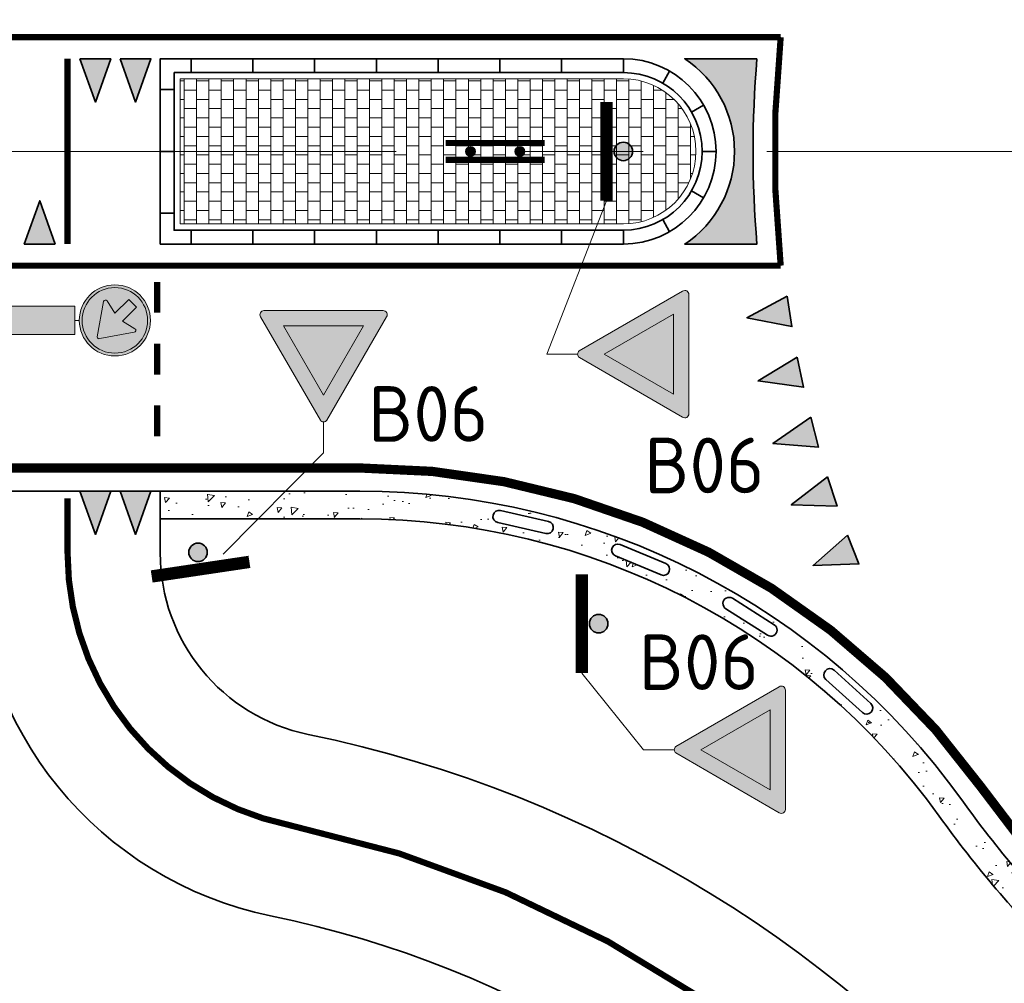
# Model space of a CAD drawing. Header units: metres. Extents: x -699 to 2316, y -1199 to 781.
# Tile 70 of 256: x 730 to 746, y -478 to -463. Entities that reach past the tile are written whole.
import ezdxf

# ---------------------------------------------------------------- set-up
doc = ezdxf.new("R2010")
doc.units = ezdxf.units.M
for name, pattern in [('AM-AS', [16, 10, -2, 2, -2]), ('VH-RWSBAND', [24, 10, -2, 2, -2, 2, -2, 2, -2]), ('VW-270-30_STREEP', [3, 2.7, -0.3])]:
    doc.linetypes.add(name, pattern=pattern)
for name, color, linetype, lineweight in [('B-WE-AM-AS-G', 10, 'AM-AS', 18), ('B-WE-VW-VERKEERSTEKEN_BORD-GD', 252, 'Continuous', 18), ('N-WA-VW-VERKEERSTEKEN_BORD-G', 7, 'Continuous', 35), ('N-WE-IE-MEUBILAIR_WEGMEUBILAIR_VERKEERSBORD-G', 7, 'Continuous', 35), ('N-WE-VH-KANTOPSLUITING_TROTTOIRBAND_RWS-G', 210, 'VH-RWSBAND', 35), ('N-WE-VH-KANTVERHARDING-G', 210, 'Continuous', 35), ('N-WE-VH-STOOTBAND-G', 7, 'Continuous', 35), ('N-WE-VH-VERHARDING_ASFALT_CONSTRUCTIE-A', 252, 'Continuous', 18), ('N-WE-VH-VERHARDING_BETON-G', 252, 'Continuous', 35), ('N-WE-VH-VERHARDING_BETONSTRAATSTEEN-A', 252, 'Continuous', 18), ('N-WE-VW-MARKERING_DWARS_DRIEHOEK_5070-G', 7, 'VW-HAAIETAND70-L-N', 35), ('N-WE-VW-MARKERING_LANGS_STREEP_27030-G', 7, 'VW-270-30_STREEP', 13), ('N-WE-VW-MARKERING_LANGS_STREEP_DOORGETROKKEN_010-G', 7, 'Continuous', 13), ('N-WE-VW-MARKERING_LANGS_STREEP_DOORGETROKKEN_015-G', 7, 'Continuous', 13), ('N-WE-VW-MARKERING_PUNTSTUK-G', 7, 'Continuous', 35), ('X-XX-AL-T18', 10, 'Continuous', 18)]:
    doc.layers.add(name, color=color, linetype=linetype, lineweight=lineweight)
for name, color, linetype, lineweight, true_color in [('N-WA-VW-VERKEERSTEKEN_BLAUW', 7, 'Continuous', 5, 0x005b8c), ('N-WA-VW-VERKEERSTEKEN_GEEL', 7, 'Continuous', 5, 0xf7b500), ('N-WA-VW-VERKEERSTEKEN_ROOD', 7, 'Continuous', 5, 0xbb1e10), ('N-WA-VW-VERKEERSTEKEN_WIT', 7, 'Continuous', 5, 0xf1f0ea)]:
    doc.layers.add(name, color=color, linetype=linetype, lineweight=lineweight, true_color=true_color)
doc.styles.add('NLCS-ISO', font='NLCS-ISO.ttf')
doc.linetypes.add('VW-HAAIETAND70-L-N', pattern='A,0,-0.5,[149,NLCS.SHX,S=1,R=0,X=-0.625,Y=0],-0.5', length=1)
pattern_1 = [(0, (342.8502920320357, -1049.172245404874), (0.2, 0.15), [0.2, -0.2]), (90, (342.8502920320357, -1049.172245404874), (-0.2, 1.224646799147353e-17), [])]

# ---------------------------------------------------------------- blocks, each defined once
blk = doc.blocks.new('PAAL')
h = blk.add_hatch(color=256)
edge = h.paths.add_edge_path()
edge.add_arc((0, 0), 0.07500000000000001, 0, 360)
at = {"const_width": 0.1, "flags": 128}
blk.add_lwpolyline([(0.4000000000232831, 0.1375000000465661), (-0.3999999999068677, 0.1375000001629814)], dxfattribs=at)
blk.add_circle((0, 0), 0.07500000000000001)
blk = doc.blocks.new('NLCS_Haai70')
at = {"linetype": 'Continuous'}
blk.add_hatch(color=256, dxfattribs=at).paths.add_polyline_path([(-0.25, 0), (0.2499999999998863, 2.273736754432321e-13), (2.842170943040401e-14, -0.7000000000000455)])
blk.add_lwpolyline([(-0.25, 0), (0.2499999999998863, 2.273736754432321e-13), (2.842170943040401e-14, -0.7000000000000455)], close=True, dxfattribs=at)
blk = doc.blocks.new('B06')
at = {"layer": 'N-WA-VW-VERKEERSTEKEN_ROOD'}
h = blk.add_hatch(color=256, dxfattribs=at)
edge = h.paths.add_edge_path()
edge.add_arc((-0.322549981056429, 0.5789099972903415), 0.02110199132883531, 88.06856073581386, 215.1021070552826)
edge.add_line((-0.339814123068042, 0.5667756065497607), (-0.01740215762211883, 0.009035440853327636))
edge.add_arc((-9.039658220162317e-05, 0.02110179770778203), 0.02110199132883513, 214.8766292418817, 325.6142588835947)
edge.add_line((0.01732410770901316, 0.009184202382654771), (0.3396500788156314, 0.5667756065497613))
edge.add_arc((0.3223859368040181, 0.5789099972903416), 0.02110199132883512, 324.897892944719, 451.9314392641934)
edge.add_line((0.3216747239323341, 0.5999999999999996), (-0.3218387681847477, 0.5999999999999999))
h.paths.add_polyline_path([(0.2158005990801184, 0.5173301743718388), (-0.2159742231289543, 0.517330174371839), (-8.681202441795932e-05, 0.1435066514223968)], flags=16)
at = {"layer": 'N-WA-VW-VERKEERSTEKEN_WIT'}
blk.add_hatch(color=256, dxfattribs=at).paths.add_polyline_path([(-0.2159742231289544, 0.517330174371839), (-8.681202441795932e-05, 0.1435066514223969), (0.2158005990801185, 0.5173301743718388)])
at = {"layer": 'N-WA-VW-VERKEERSTEKEN_ROOD'}
blk.add_lwpolyline([(-0.3218387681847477, 0.5999999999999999, 0.619021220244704), (-0.339814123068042, 0.5667756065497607), (-0.01740215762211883, 0.009035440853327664, 0.5246646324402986), (0.01732410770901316, 0.009184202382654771), (0.3396500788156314, 0.5667756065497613, 0.6190212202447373), (0.3216747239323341, 0.5999999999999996)], format="xyb", close=True, dxfattribs=at)
blk.add_lwpolyline([(0.2158005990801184, 0.5173301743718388), (-0.2159742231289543, 0.517330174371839), (-8.681202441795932e-05, 0.1435066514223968)], close=True, dxfattribs=at)
blk = doc.blocks.new('D02 (op zuil)')
at = {"layer": 'N-WA-VW-VERKEERSTEKEN_BLAUW'}
h = blk.add_hatch(color=256, dxfattribs=at)
h.paths.add_polyline_path([(-0.2761699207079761, 0.3, 1), (0.2761699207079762, 0.3, 1)])
h.paths.add_polyline_path([(0.1537844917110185, 0.1733313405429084, -0.6532438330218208), (0.13924349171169, 0.1516497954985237), (-0.1577722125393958, 0.204860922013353, -0.6916038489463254), (-0.163818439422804, 0.2350311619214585), (-0.05976376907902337, 0.300042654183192), (-0.1769901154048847, 0.4172969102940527), (-0.1119036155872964, 0.4823834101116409), (0.005350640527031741, 0.3651570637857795), (0.07036213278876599, 0.4692117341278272, -0.6883363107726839), (0.1004488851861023, 0.463631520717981)], flags=16)
at = {"layer": 'N-WA-VW-VERKEERSTEKEN_WIT'}
h = blk.add_hatch(color=256, dxfattribs=at)
h.paths.add_polyline_path([(-0.2999999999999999, 0.3, 1), (0.3, 0.3, 1)])
h.paths.add_polyline_path([(0.2761699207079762, 0.3, -1), (-0.2761699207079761, 0.3, -1)], flags=16)
h.paths.add_polyline_path([(-0.1769901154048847, 0.4172969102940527), (-0.1119036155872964, 0.4823834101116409), (0.005350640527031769, 0.3651570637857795), (0.07036213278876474, 0.4692117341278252, -0.6883363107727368), (0.1004488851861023, 0.4636315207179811), (0.1537844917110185, 0.1733313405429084, -0.6532438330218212), (0.13924349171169, 0.1516497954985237), (-0.1577722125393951, 0.2048609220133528, -0.6916038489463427), (-0.1638184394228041, 0.2350311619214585), (-0.05976376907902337, 0.300042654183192)], flags=0)
at = {"layer": 'N-WA-VW-VERKEERSTEKEN_BLAUW'}
blk.add_lwpolyline([(-0.1119036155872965, 0.4823834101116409), (-0.1769901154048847, 0.4172969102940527), (-0.05976376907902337, 0.300042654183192), (-0.1638184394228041, 0.2350311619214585, 0.6810149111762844), (-0.158238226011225, 0.2049444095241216), (0.13924349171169, 0.1516497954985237, 0.6532438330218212), (0.1537844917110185, 0.1733313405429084), (0.1004488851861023, 0.4636315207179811, 0.68833631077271), (0.07036213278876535, 0.4692117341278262), (0.005350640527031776, 0.3651570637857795), (-0.1119036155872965, 0.4823834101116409)], format="xyb", dxfattribs=at)
for radius in [0.3, 0.2761699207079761]:
    blk.add_circle((5.510728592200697e-17, 0.3), radius, dxfattribs=at)

msp = doc.modelspace()

# ---------------------------------------------------------------- hatches: boundary and pattern name
at = {"layer": 'N-WA-VW-VERKEERSTEKEN_GEEL'}
h = msp.add_hatch(color=256, dxfattribs=at)
h.dxf.hatch_style = 1
h.paths.add_polyline_path([(728.7750301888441, -467.3707419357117), (728.7750301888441, -467.8315419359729), (731.0790301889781, -467.8315419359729), (731.0790301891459, -467.3707419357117)])
at = {"layer": 'N-WE-VH-VERHARDING_ASFALT_CONSTRUCTIE-A'}
h = msp.add_hatch(dxfattribs=at)
h.set_pattern_fill('AR-CONC', color=256, scale=0.005, angle=180, style=0)
h.set_pattern_definition([(230.0000000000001, (342.8502920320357, -1049.172245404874), (-0.9109233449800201, 0.07969542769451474), [0.09525, -1.04775]), (175.0000000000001, (342.8502920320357, -1049.172245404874), (0.1762171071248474, -0.9552842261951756), [0.0762, -0.83820292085]), (280.4514447, (342.7743819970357, -1049.165604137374), (-0.7347062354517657, -0.875588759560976), [0.08095004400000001, -0.890451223]), (226.1842000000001, (342.8502920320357, -1049.426245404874), (-1.35539520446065, 0.2102116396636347), [0.142875, -1.571625]), (276.6355576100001, (342.7373425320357, -1049.408727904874), (-1.187020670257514, -1.237130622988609), [0.1214251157, -1.3356780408]), (171.1841511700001, (342.8502920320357, -1049.426245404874), (-1.187020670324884, -1.237130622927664), [0.11429983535, -1.2572986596]), (201, (342.7232920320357, -1049.362745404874), (-0.7580719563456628, 0.5113259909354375), [0.09525, -1.04775]), (146, (342.7232920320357, -1049.362745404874), (-0.3090101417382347, -0.9209398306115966), [0.0762, -0.8382]), (251.4514450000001, (342.6601193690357, -1049.320134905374), (-1.067082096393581, -0.409613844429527), [0.08095004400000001, -0.8904496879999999]), (217.5000000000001, (342.8502920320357, -1049.172245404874), (-0.01544301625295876, -0.4227751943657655), [0, -0.82804, 0, -0.8509000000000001, 0, -0.8413750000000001]), (187.5, (342.8502920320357, -1049.172245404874), (-0.3340983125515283, -0.5009028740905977), [0, -0.48514, 0, -0.80899, 0, -0.320675]), (147.5, (343.1335020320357, -1049.172245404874), (-0.677952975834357, 0.0286437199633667), [0, -0.3174999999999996, 0, -0.9905999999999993, 0, -1.314449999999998]), (137.5, (343.2605020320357, -1049.172245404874), (-0.7406459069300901, -0.1271324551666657), [0, -0.41275, 0, -0.65786, 0, -0.93345])])
edge = h.paths.add_edge_path()
edge.add_line((735.6939130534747, -470.3650900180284), (732.4608989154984, -470.3650900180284))
edge.add_line((732.4608989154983, -470.3650900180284), (732.4608989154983, -470.8150900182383))
edge.add_line((732.4608989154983, -470.8150900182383), (735.6939130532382, -470.8150900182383))
edge.add_arc((735.6939130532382, -482.3650900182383), 11.55000000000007, 35.68533471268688, 90, ccw=False)
edge.add_arc((760.0608989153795, -464.8650900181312), 18.45000000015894, 215.685334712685, 225.0000000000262)
edge.add_line((747.0147788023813, -477.9112101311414), (747.3329768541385, -477.5930120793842))
edge.add_arc((760.060898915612, -464.8650900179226), 18.00000000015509, 215.6853347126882, 224.999999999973, ccw=False)
edge.add_arc((735.6939130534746, -482.3650900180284), 12, 35.68533471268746, 89.99999999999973)
edge = h.paths.add_edge_path(flags=16)
edge.add_line((737.9705799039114, -470.6780549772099), (738.7502373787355, -470.8573151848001))
edge.add_arc((738.7278298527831, -470.9547723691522), 0.1000000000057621, -102.94850606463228, 77.05149393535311, ccw=False)
edge.add_line((738.7054223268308, -471.0522295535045), (737.9257648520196, -470.8729693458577))
edge.add_arc((737.9481723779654, -470.7755121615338), 0.09999999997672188, 77.05149393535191, 257.0514939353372, ccw=False)
edge = h.paths.add_edge_path(flags=16)
edge.add_line((739.9093396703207, -471.2295532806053), (740.6475873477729, -471.5377583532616))
edge.add_arc((740.6090617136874, -471.6300393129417), 0.1000000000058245, -112.6596551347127, 67.3403448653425, ccw=False)
edge.add_line((740.5705360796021, -471.7223202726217), (739.8322884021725, -471.4141151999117))
edge.add_arc((739.8708140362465, -471.3218342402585), 0.09999999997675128, 67.34034486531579, 247.3403448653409, ccw=False)
edge = h.paths.add_edge_path(flags=16)
edge.add_line((741.7272909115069, -472.1001812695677), (742.4029715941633, -472.5284984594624))
edge.add_arc((742.3494319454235, -472.6129585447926), 0.1000000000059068, -122.3708042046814, 57.629195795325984, ccw=False)
edge.add_line((742.2958922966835, -472.6974186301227), (741.6202116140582, -472.2691014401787))
edge.add_arc((741.6737512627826, -472.1846413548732), 0.09999999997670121, 57.6291957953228, 237.6291957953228, ccw=False)
edge = h.paths.add_edge_path(flags=16)
edge.add_line((743.3723335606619, -473.2649879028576), (743.9660831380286, -473.801142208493))
edge.add_arc((743.8990638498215, -473.8753609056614), 0.1000000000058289, -132.0819532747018, 47.91804672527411, ccw=False)
edge.add_line((743.8320445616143, -473.9495796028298), (743.2382949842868, -473.4134252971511))
edge.add_arc((743.3053142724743, -473.3392066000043), 0.09999999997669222, 47.918046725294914, 227.9180467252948, ccw=False)
at = {"layer": 'N-WE-VH-VERHARDING_BETONSTRAATSTEEN-A'}
h = msp.add_hatch(dxfattribs=at)
h.set_pattern_fill('VB-KLINKERVERHARDING', color=256, scale=0.2, style=0, pattern_type=2)
h.set_pattern_definition(pattern_1)
edge = h.paths.add_edge_path()
edge.add_line((732.7858989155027, -463.6900900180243), (732.7858989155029, -466.0400900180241))
edge.add_line((732.7858989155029, -466.0400900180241), (739.9608989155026, -466.0400900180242))
edge.add_arc((739.9608989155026, -464.8650900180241), 1.175000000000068, 270, 450)
edge.add_line((739.9608989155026, -463.6900900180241), (732.7858989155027, -463.6900900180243))
h = msp.add_hatch(dxfattribs=at)
h.set_pattern_fill('VB-KLINKERVERHARDING', color=256, scale=0.2, style=0, pattern_type=2)
h.set_pattern_definition(pattern_1)
edge = h.paths.add_edge_path()
edge.add_line((732.7858989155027, -463.6900900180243), (732.7858989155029, -466.0400900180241))
edge.add_line((732.7858989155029, -466.0400900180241), (739.9608989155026, -466.0400900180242))
edge.add_arc((739.9608989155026, -464.8650900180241), 1.175000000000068, 270, 450)
edge.add_line((739.9608989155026, -463.6900900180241), (732.7858989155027, -463.6900900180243))
at = {"layer": 'N-WE-VW-MARKERING_PUNTSTUK-G'}
h = msp.add_hatch(color=256, dxfattribs=at)
edge = h.paths.add_edge_path()
edge.add_line((742.1235078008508, -463.3650900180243), (740.9558863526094, -463.3650900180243))
edge.add_arc((739.9608989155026, -464.8650900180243), 1.800000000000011, -56.44269023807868, 56.44269023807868, ccw=False)
edge.add_line((740.9558863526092, -466.3650900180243), (742.1235078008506, -466.3650900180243))
edge.add_arc((760.0608989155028, -464.8650900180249), 18.00000000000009, 175.2198081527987, 184.7801918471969, ccw=False)

# ---------------------------------------------------------------- linework, layer by layer
at = {"layer": 'B-WE-AM-AS-G'}
msp.add_lwpolyline([(662.2820168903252, -464.8650900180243), (760.0608989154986, -464.8650900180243)], dxfattribs=at)
at = {"layer": 'N-WA-VW-VERKEERSTEKEN_BORD-G', "lineweight": 13}
for p, q in [((738.7203236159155, -468.148192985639), (739.6858989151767, -465.6650900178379)), ((738.7203236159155, -468.148192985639), (739.6858989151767, -465.6650900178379)), ((731.1510301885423, -467.6011419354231), (731.0790301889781, -467.6011419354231)), ((738.7203236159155, -468.148192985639), (739.2203236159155, -468.1481929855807)), ((735.1065422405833, -469.7428880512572), (735.1065422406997, -469.242888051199)), ((735.1065422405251, -469.7428880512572), (733.4826742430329, -471.3841284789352)), ((740.2846275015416, -474.5524354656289), (739.2858989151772, -473.3108472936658)), ((740.2846275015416, -474.5524354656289), (740.7846275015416, -474.5524354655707))]:
    msp.add_line(p, q, dxfattribs=at)
msp.add_lwpolyline([(728.7750301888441, -467.3707419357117), (728.7750301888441, -467.831541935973), (731.0790301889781, -467.831541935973), (731.0790301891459, -467.3707419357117)], close=True, dxfattribs=at)
at = {"layer": 'N-WE-VH-KANTOPSLUITING_TROTTOIRBAND_RWS-G'}
for p, q in [((732.9608989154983, -463.5900900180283), (732.9608989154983, -463.3650900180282)), ((733.9608989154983, -463.5900900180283), (733.9608989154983, -463.3650900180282)), ((734.9608989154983, -463.5900900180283), (734.9608989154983, -463.3650900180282)), ((735.9608989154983, -463.5900900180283), (735.9608989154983, -463.3650900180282)), ((736.9608989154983, -463.5900900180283), (736.9608989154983, -463.3650900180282)), ((737.9608989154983, -463.5900900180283), (737.9608989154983, -463.3650900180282)), ((738.9608989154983, -463.5900900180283), (738.9608989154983, -463.3650900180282)), ((739.9608989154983, -463.5900900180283), (739.9608989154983, -463.3650900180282)), ((732.4608989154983, -463.8650900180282), (732.6858989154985, -463.8650900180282)), ((732.4608989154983, -464.8650900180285), (732.6858989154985, -464.8650900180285)), ((732.4608989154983, -465.8650900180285), (732.6858989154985, -465.8650900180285)), ((732.9608989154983, -466.3650900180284), (732.9608989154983, -466.1400900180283)), ((733.9608989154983, -466.3650900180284), (733.9608989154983, -466.1400900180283)), ((734.9608989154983, -466.3650900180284), (734.9608989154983, -466.1400900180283)), ((735.9608989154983, -466.3650900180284), (735.9608989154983, -466.1400900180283)), ((736.9608989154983, -466.3650900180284), (736.9608989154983, -466.1400900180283)), ((737.9608989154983, -466.3650900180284), (737.9608989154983, -466.1400900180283)), ((738.9608989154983, -466.3650900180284), (738.9608989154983, -466.1400900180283)), ((739.9608989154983, -466.3650900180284), (739.9608989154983, -466.1400900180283))]:
    msp.add_line(p, q, dxfattribs=at)
at = {"layer": 'N-WE-VH-KANTVERHARDING-G'}
for points in [[(739.9608989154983, -466.3650900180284, 0.9999999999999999), (739.9608989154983, -463.3650900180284), (732.4608989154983, -463.3650900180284), (732.4608989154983, -466.3650900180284)], [(732.6858989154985, -463.5900900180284), (732.6858989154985, -466.1400900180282), (739.9608989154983, -466.1400900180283, 0.9999999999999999), (739.9608989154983, -463.5900900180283)]]:
    msp.add_lwpolyline(points, format="xyb", close=True, dxfattribs=at)
at = {"layer": 'N-WE-VH-KANTVERHARDING-G', "flags": 128}
for points in [[(732.9608989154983, -463.5900900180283), (732.9608989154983, -463.3650900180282)], [(733.9608989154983, -463.5900900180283), (733.9608989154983, -463.3650900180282)], [(734.9608989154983, -463.5900900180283), (734.9608989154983, -463.3650900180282)], [(735.9608989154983, -463.5900900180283), (735.9608989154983, -463.3650900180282)], [(736.9608989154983, -463.5900900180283), (736.9608989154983, -463.3650900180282)], [(737.9608989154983, -463.5900900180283), (737.9608989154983, -463.3650900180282)], [(738.9608989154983, -463.5900900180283), (738.9608989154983, -463.3650900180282)], [(739.9608989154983, -463.5900900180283), (739.9608989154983, -463.3650900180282)], [(740.5978206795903, -463.7605739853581), (740.7102186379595, -463.5656593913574)], [(732.4608989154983, -463.8650900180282), (732.6858989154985, -463.8650900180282)], [(741.0654149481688, -464.2281682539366), (741.2603295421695, -464.1157702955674)], [(732.4608989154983, -464.8650900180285), (732.6858989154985, -464.8650900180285)], [(741.2358989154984, -464.8650900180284), (741.4608989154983, -464.8650900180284)], [(741.0654149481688, -465.5020117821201), (741.2603295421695, -465.6144097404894)], [(732.4608989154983, -465.8650900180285), (732.6858989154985, -465.8650900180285)], [(740.5978206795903, -465.9696060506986), (740.7102186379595, -466.1645206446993)], [(732.9608989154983, -466.3650900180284), (732.9608989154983, -466.1400900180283)], [(733.9608989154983, -466.3650900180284), (733.9608989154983, -466.1400900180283)], [(734.9608989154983, -466.3650900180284), (734.9608989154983, -466.1400900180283)], [(735.9608989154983, -466.3650900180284), (735.9608989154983, -466.1400900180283)], [(736.9608989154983, -466.3650900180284), (736.9608989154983, -466.1400900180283)], [(737.9608989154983, -466.3650900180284), (737.9608989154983, -466.1400900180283)], [(738.9608989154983, -466.3650900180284), (738.9608989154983, -466.1400900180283)], [(739.9608989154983, -466.3650900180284), (739.9608989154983, -466.1400900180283)]]:
    msp.add_lwpolyline(points, dxfattribs=at)
at = {"layer": 'N-WE-VH-KANTVERHARDING-G'}
for points in [[(747.3329768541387, -477.5930120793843, -0.04066528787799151), (745.4407073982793, -475.3650900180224, 0.2415313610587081), (735.6939130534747, -470.3650900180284), (729.7726339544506, -470.3650900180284, -0.02492232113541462), (724.7974480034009, -470.1169495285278), (718.7044724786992, -469.5076519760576, 0.02492232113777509), (698.8037286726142, -468.515090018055), (662.2820168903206, -468.5150900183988)], [(748.0608989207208, -525.9195245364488), (748.0608989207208, -494.1958983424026, 0.3557822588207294), (734.2481362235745, -477.2412457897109, -0.3557822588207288), (729.4608989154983, -471.3650900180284)]]:
    msp.add_lwpolyline(points, format="xyb", dxfattribs=at)
msp.add_lwpolyline([(732.4608989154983, -470.3650900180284), (732.4608989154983, -471.3650900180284)], dxfattribs=at)
for centre, radius, start, end in [((735.4608989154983, -471.3650900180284), 3, 180, 258.3386254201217), ((730.7489148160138, -494.1958983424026), 20.31198410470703, 0, 78.33862542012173)]:
    msp.add_arc(centre, radius, start, end, dxfattribs=at)
at = {"layer": 'N-WE-VH-STOOTBAND-G', "flags": 128}
for points in [[(737.9705799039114, -470.6780549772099), (738.7502373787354, -470.8573151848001, -1), (738.7054223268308, -471.0522295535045), (737.9257648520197, -470.8729693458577, -1)], [(739.9093396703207, -471.2295532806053), (740.6475873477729, -471.5377583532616, -1), (740.5705360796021, -471.7223202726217), (739.8322884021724, -471.4141151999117, -1)], [(742.2958922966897, -472.6974186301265, 0.9999999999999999), (742.4029715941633, -472.5284984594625), (741.7272909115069, -472.1001812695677, 0.9999999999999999), (741.6202116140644, -472.2691014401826)], [(743.3723335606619, -473.2649879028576), (743.9660831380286, -473.801142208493, -1), (743.8320445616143, -473.9495796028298), (743.2382949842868, -473.4134252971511, -1)]]:
    msp.add_lwpolyline(points, format="xyb", close=True, dxfattribs=at)
at = {"layer": 'N-WE-VH-VERHARDING_BETON-G'}
msp.add_lwpolyline([(747.0147788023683, -477.9112101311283, -0.04066528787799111), (745.0752026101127, -475.6275900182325, 0.2415313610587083), (735.6939130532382, -470.8150900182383), (732.4608989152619, -470.8150900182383)], format="xyb", dxfattribs=at)
at = {"layer": 'N-WE-VH-VERHARDING_BETONSTRAATSTEEN-A'}
msp.add_lwpolyline([(732.7858989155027, -463.6900900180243), (732.7858989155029, -466.0400900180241), (739.9608989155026, -466.0400900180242, 1), (739.9608989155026, -463.6900900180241)], format="xyb", close=True, dxfattribs=at)
msp.add_lwpolyline([(732.7858989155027, -463.6900900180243), (732.7858989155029, -466.0400900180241), (739.9608989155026, -466.0400900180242, 1), (739.9608989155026, -463.6900900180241)], format="xyb", close=True, dxfattribs=at)
at = {"layer": 'N-WE-VW-MARKERING_LANGS_STREEP_27030-G', "ltscale": 2, "const_width": 0.1}
msp.add_lwpolyline([(730.9608989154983, -470.4839142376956), (730.9608989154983, -471.3650900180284, 0.3557822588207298), (734.5513268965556, -475.7722068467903, -0.3557822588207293), (749.5608989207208, -494.1958983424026)], format="xyb", dxfattribs=at)
at = {"layer": 'N-WE-VW-MARKERING_LANGS_STREEP_DOORGETROKKEN_010-G', "const_width": 0.1}
msp.add_lwpolyline([(727.4608989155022, -466.7150900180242), (742.5081213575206, -466.7150900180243, -0.05255267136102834), (742.5081213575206, -463.0150900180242), (727.4608989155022, -463.0150900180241), (710.4608989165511, -464.7150900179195)], format="xyb", dxfattribs=at)
for points in [[(730.9608989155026, -463.3650900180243), (730.9608989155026, -466.3650900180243)], [(732.4108989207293, -466.9772431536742), (732.4108989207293, -467.4772431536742)], [(732.4108989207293, -467.9772431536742), (732.4108989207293, -468.4772431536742)], [(732.4108989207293, -468.9772431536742), (732.4108989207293, -469.4772431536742)]]:
    msp.add_lwpolyline(points, dxfattribs=at)
at = {"layer": 'N-WE-VW-MARKERING_LANGS_STREEP_DOORGETROKKEN_015-G', "const_width": 0.15}
msp.add_lwpolyline([(747.5981418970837, -477.3278470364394, -0.04066528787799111), (745.7452947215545, -475.1463400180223, 0.2415313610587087), (735.6939130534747, -469.9900900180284), (729.7726339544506, -469.9900900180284, -0.02492232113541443), (724.8347618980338, -469.743810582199), (716.2231758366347, -468.8826519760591, 0.02492232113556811), (696.3224320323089, -467.8900900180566), (688.2974942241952, -467.8900900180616)], format="xyb", dxfattribs=at)
at = {"layer": 'N-WE-VW-MARKERING_PUNTSTUK-G'}
msp.add_lwpolyline([(742.1235078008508, -463.3650900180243), (740.9558863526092, -463.3650900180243, -0.5366750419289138), (740.9558863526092, -466.3650900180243), (742.1235078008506, -466.3650900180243, -0.04173925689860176)], format="xyb", close=True, dxfattribs=at)

# ---------------------------------------------------------------- block references
at = {"layer": 'B-WE-VW-VERKEERSTEKEN_BORD-GD', "xscale": 1.919999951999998, "yscale": 1.919999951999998, "zscale": 1.919999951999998, "rotation": 270}
msp.add_blockref('D02 (op zuil)', (731.1510301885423, -467.6011419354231), dxfattribs=at)
at = {"layer": 'N-WA-VW-VERKEERSTEKEN_BORD-G', "lineweight": 13, "xscale": 2, "yscale": 2, "zscale": 2}
for p, rotation in [((739.9608989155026, -464.8650900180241), 90), ((733.0741393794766, -471.3566418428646), 188.4899706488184), ((739.5608989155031, -472.5108472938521), 90)]:
    msp.add_blockref('PAAL', p, dxfattribs=dict(at, rotation=rotation))
at = {"layer": 'N-WA-VW-VERKEERSTEKEN_BORD-G', "xscale": 3, "yscale": 3, "zscale": 3, "rotation": 270}
for p in [(739.2203236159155, -468.1481929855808), (740.7846275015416, -474.5524354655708)]:
    msp.add_blockref('B06', p, dxfattribs=at)
at = {"layer": 'N-WA-VW-VERKEERSTEKEN_BORD-G', "xscale": 3, "yscale": 3, "zscale": 3}
msp.add_blockref('B06', (735.1065422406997, -469.242888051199), dxfattribs=at)
at = {"layer": 'N-WE-IE-MEUBILAIR_WEGMEUBILAIR_VERKEERSBORD-G', "lineweight": 13}
for p in [(737.4858989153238, -464.8650900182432), (738.2858989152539, -464.8650900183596)]:
    msp.add_blockref('PAAL', p, dxfattribs=at)
at = {"layer": 'N-WE-IE-MEUBILAIR_WEGMEUBILAIR_VERKEERSBORD-G', "lineweight": 13, "xscale": -1, "rotation": 180}
for p in [(737.4858989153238, -464.8650900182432), (738.2858989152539, -464.8650900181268)]:
    msp.add_blockref('PAAL', p, dxfattribs=at)
at = {"layer": 'N-WE-VW-MARKERING_DWARS_DRIEHOEK_5070-G'}
for p in [(731.4108989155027, -463.3650900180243), (732.0608989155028, -463.3650900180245), (731.4108989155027, -470.3650900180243), (732.0608989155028, -470.3650900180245)]:
    msp.add_blockref('NLCS_Haai70', p, dxfattribs=at)
for p, rotation in [((730.5108989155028, -466.3650900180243), 180), ((742.6524279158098, -467.454518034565), 278.4604448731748), ((742.8275677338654, -468.4389249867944), 281.7158868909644), ((743.0583270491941, -469.4117976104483), 284.9713289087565), ((743.3439611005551, -470.369996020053), 288.2267709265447), ((743.6835480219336, -471.3104276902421), 291.4822129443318)]:
    msp.add_blockref('NLCS_Haai70', p, dxfattribs=dict(at, rotation=rotation))

# ---------------------------------------------------------------- texts
at = {"layer": 'X-XX-AL-T18', "style": 'NLCS-ISO'}
for p in [(735.8305297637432, -469.5645315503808), (740.3016591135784, -470.398898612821), (740.2112786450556, -473.5837729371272)]:
    msp.add_text('B06', height=0.9, dxfattribs=at).set_placement(p)

doc.saveas('drawing.dxf')
